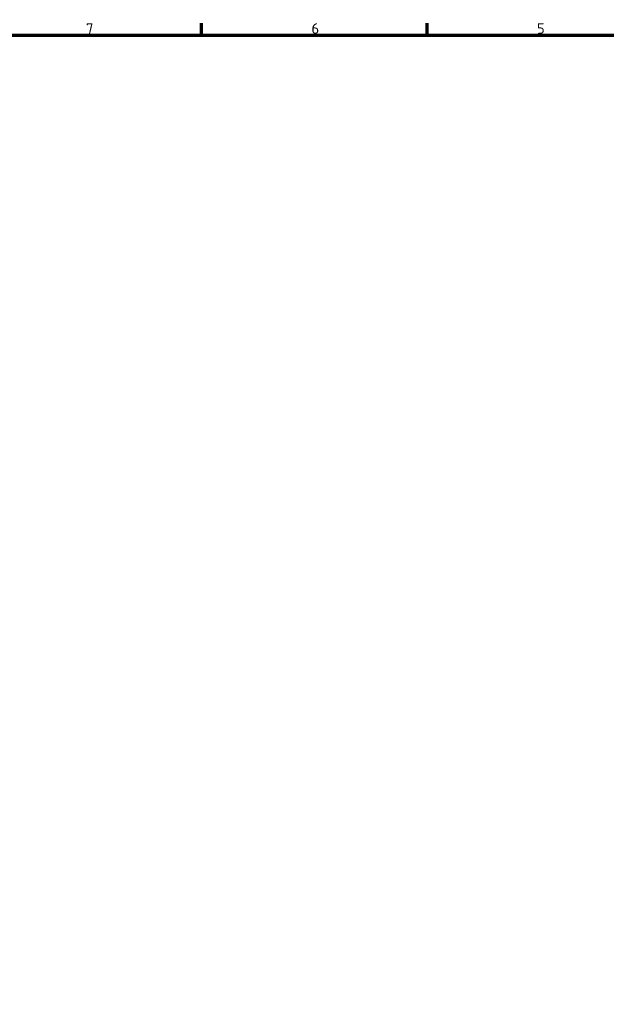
# Model space of a CAD drawing. Header units: millimetres. Extents: x 0 to 7913, y -180 to 2523.
# Tile 54 of 59: x 2050 to 2630, y 1504 to 2478. Entities that reach past the tile are written whole.
import ezdxf

# ---------------------------------------------------------------- set-up
doc = ezdxf.new("R2010")
doc.units = ezdxf.units.MM
doc.header["$LTSCALE"] = 3
doc.layers.get('0').update_dxf_attribs({"lineweight": 25})
doc.layers.add('Rahmen (ISO)', color=7, linetype='Continuous', lineweight=70)
doc.styles.add('Notiztext (DIN)', font='isocpeur.ttf')

# ---------------------------------------------------------------- blocks, each defined once
blk = doc.blocks.new('Ränder Vorgaberahmen')
at = {"layer": 'Rahmen (ISO)'}
for p, q in [((743.12, 821), (743.12, 824.9)), ((817.44, 821), (817.44, 824.9))]:
    blk.add_line(p, q, dxfattribs=at)
at = {"layer": 'Rahmen (ISO)', "flags": 128}
blk.add_lwpolyline([(20, 20), (20, 821), (1169, 821), (1169, 20), (20, 20)], dxfattribs=at)
at = {"layer": 'Rahmen (ISO)', "char_height": 3.5, "attachment_point": 7, "style": 'Notiztext (DIN)'}
for s, insert in [('7', (705.04, 821.4)), ('6', (779.36, 821.4)), ('5', (853.67, 821.4))]:
    blk.add_mtext(s, dxfattribs=dict(at, insert=insert))

msp = doc.modelspace()

# ---------------------------------------------------------------- block references
at = {"xscale": 3, "yscale": 3, "zscale": 3}
msp.add_blockref('Ränder Vorgaberahmen', (0, 0), dxfattribs=at)

doc.saveas('drawing.dxf')
